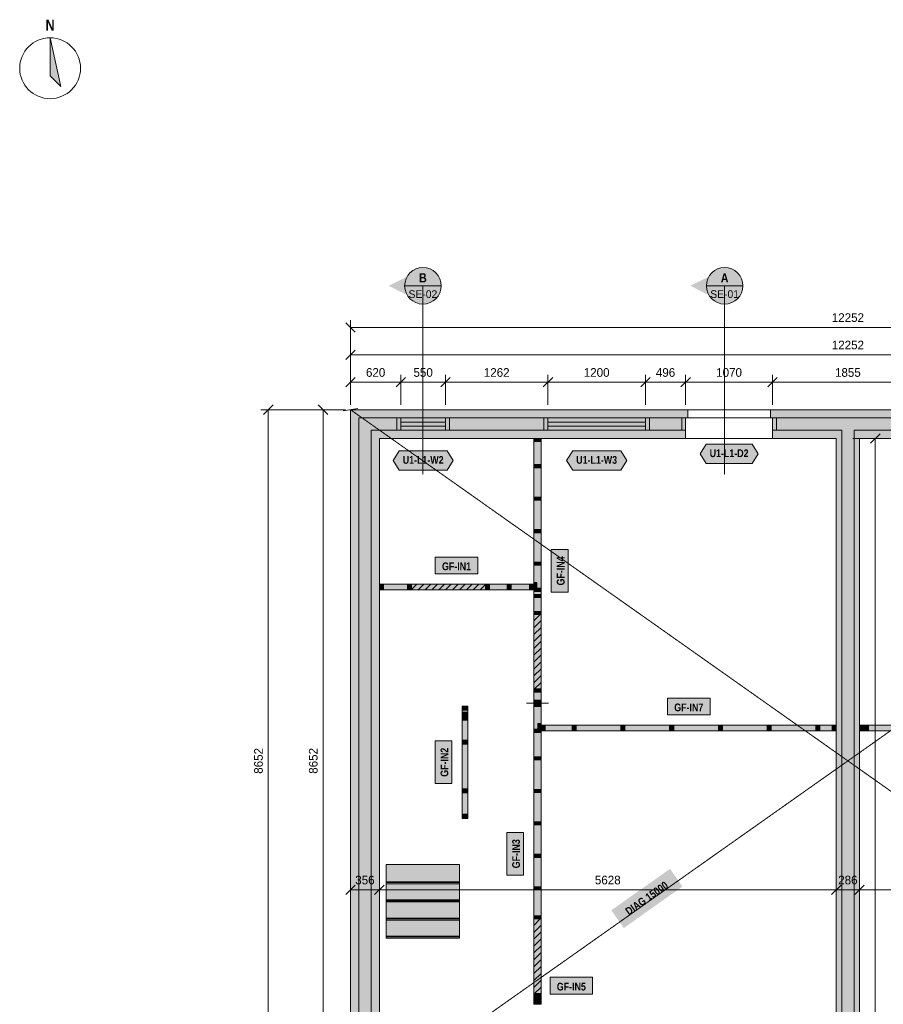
# Model space of a CAD drawing. Header units: millimetres. Extents: x -4149 to 16626, y -5842 to 13682.
# Tile 2 of 4: x -4074 to 6562, y 1328 to 13456. Entities that reach past the tile are written whole.
import ezdxf
from ezdxf.enums import TextEntityAlignment as Align

# ---------------------------------------------------------------- set-up
doc = ezdxf.new("R2010")
doc.units = ezdxf.units.MM
doc.linetypes.add('DASHED', pattern=[1.524, 1.27, -0.254])
for name, color, linetype in [('FILL-C_B2B2B5', 7, 'Continuous'), ('FILL-EPS', 7, 'Continuous'), ('FILL-INK', 7, 'Continuous'), ('FILL-RED', 7, 'Continuous'), ('FILL-TEAL_DK', 7, 'Continuous'), ('FILL-TIMBER', 7, 'Continuous'), ('FILL-WHITE', 7, 'Continuous'), ('LINE-C_85297A', 7, 'Continuous'), ('LINE-C_85297A-DASH', 7, 'DASHED'), ('LINE-INK', 7, 'Continuous'), ('LINE-INK-DASH', 7, 'DASHED'), ('LINE-RED', 7, 'Continuous'), ('LINE-RED-DASH', 7, 'DASHED'), ('LINE-STEEL_GREY', 7, 'Continuous'), ('LINE-STEEL_GREY-DASH', 7, 'DASHED'), ('LINE-TEAL_DK', 7, 'Continuous'), ('LINE-TIMBER_DK', 7, 'Continuous'), ('TEXT-C_85297A', 7, 'Continuous'), ('TEXT-INK', 7, 'Continuous'), ('TEXT-RED', 7, 'Continuous'), ('TEXT-TEAL_DK', 7, 'Continuous')]:
    doc.layers.add(name, color=color, linetype=linetype)
doc.styles.add('OpenSansCondensed-Bold', font='OpenSansCondensed-Bold.ttf')

msp = doc.modelspace()

# ---------------------------------------------------------------- hatches: boundary and pattern name
at = {"layer": 'FILL-C_B2B2B5', "true_color": 0xb2b2b5}
h = msp.add_hatch(color=253, dxfattribs=at)
h.dxf.hatch_style = 1
h.paths.add_polyline_path([(4128, 8398), (254, 8398), (254, 254), (1091, 254), (1091, 102), (102, 102), (102, 8551), (4128, 8551)])
h = msp.add_hatch(color=253, dxfattribs=at)
h.dxf.hatch_style = 1
h.paths.add_polyline_path([(5199, 8551), (7053, 8551), (7053, 8398), (6202, 8398), (6202, 254), (6707, 254), (6707, 102), (5546, 102), (5546, 254), (6050, 254), (6050, 8398), (5199, 8398)])
at = {"layer": 'FILL-EPS', "true_color": 0xccffff}
h = msp.add_hatch(color=7, dxfattribs=at)
h.dxf.hatch_style = 1
h.paths.add_polyline_path([(0, 8652), (4153, 8652), (4153, 8552), (4128, 8552), (4128, 8551), (102, 8551), (102, 102), (1091, 102), (1091, 101), (1116, 101), (1116, 0), (0, 0)])
h = msp.add_hatch(color=7, dxfattribs=at)
h.dxf.hatch_style = 1
h.paths.add_polyline_path([(5199, 8552), (5174, 8552), (5174, 8652), (7078, 8652), (7078, 8552), (7053, 8552), (7053, 8551), (5199, 8551)])
h = msp.add_hatch(color=7, dxfattribs=at)
h.dxf.hatch_style = 1
h.paths.add_polyline_path([(4128, 8297), (356, 8297), (356, 356), (1091, 356), (1091, 254), (254, 254), (254, 8398), (4128, 8398)])
h = msp.add_hatch(color=7, dxfattribs=at)
h.dxf.hatch_style = 1
h.paths.add_polyline_path([(5199, 8297), (5199, 8398), (6050, 8398), (6050, 254), (5546, 254), (5546, 356), (5983, 356), (5983, 8297)])
h = msp.add_hatch(color=7, dxfattribs=at)
h.dxf.hatch_style = 1
h.paths.add_polyline_path([(7053, 8297), (6269, 8297), (6269, 356), (6707, 356), (6707, 254), (6202, 254), (6202, 8398), (7053, 8398)])
at = {"layer": 'FILL-INK', "true_color": 0x14141a}
h = msp.add_hatch(color=250, dxfattribs=at)
h.dxf.hatch_style = 1
h.paths.add_polyline_path([(-3699, 13232), (-3568, 12632), (-3699, 12764)])
at = {"layer": 'FILL-RED', "true_color": 0xb81a1f}
h = msp.add_hatch(color=242, dxfattribs=at)
h.dxf.hatch_style = 1
h.paths.add_polyline_path([(472, 10178), (892, 9964), (892, 10391)])
h = msp.add_hatch(color=242, dxfattribs=at)
h.dxf.hatch_style = 1
h.paths.add_polyline_path([(4188, 10178), (4608, 9964), (4608, 10391)])
at = {"layer": 'FILL-TEAL_DK', "true_color": 0x006b5c}
h = msp.add_hatch(color=126, dxfattribs=at)
h.dxf.hatch_style = 1
h.paths.add_polyline_path([(570, 8551), (620, 8551), (620, 8398), (570, 8398)])
h = msp.add_hatch(color=126, dxfattribs=at)
h.dxf.hatch_style = 1
h.paths.add_polyline_path([(1170, 8551), (1220, 8551), (1220, 8398), (1170, 8398)])
h = msp.add_hatch(color=126, dxfattribs=at)
h.dxf.hatch_style = 1
h.paths.add_polyline_path([(2382, 8551), (2432, 8551), (2432, 8398), (2382, 8398)])
h = msp.add_hatch(color=126, dxfattribs=at)
h.dxf.hatch_style = 1
h.paths.add_polyline_path([(3632, 8551), (3682, 8551), (3682, 8398), (3632, 8398)])
h = msp.add_hatch(color=126, dxfattribs=at)
h.dxf.hatch_style = 1
h.paths.add_polyline_path([(4079, 8551), (4128, 8551), (4128, 8398), (4079, 8398)])
h = msp.add_hatch(color=126, dxfattribs=at)
h.dxf.hatch_style = 1
h.paths.add_polyline_path([(5199, 8398), (5199, 8551), (5248, 8551), (5248, 8398), (5199, 8398)])
at = {"layer": 'FILL-TIMBER', "true_color": 0xeddbb8}
h = msp.add_hatch(color=254, dxfattribs=at)
h.dxf.hatch_style = 1
h.paths.add_polyline_path([(2347, 8297), (2347, 8273), (2347, 8259), (2312, 8259), (2258, 8259), (2258, 8282), (2258, 8297), (2293, 8297)])
h = msp.add_hatch(color=254, dxfattribs=at)
h.dxf.hatch_style = 1
h.paths.add_polyline_path([(2347, 7975), (2347, 7951), (2347, 7937), (2312, 7937), (2258, 7937), (2258, 7960), (2258, 7975), (2293, 7975)])
h = msp.add_hatch(color=254, dxfattribs=at)
h.dxf.hatch_style = 1
h.paths.add_polyline_path([(2347, 7575), (2347, 7551), (2347, 7537), (2312, 7537), (2258, 7537), (2258, 7560), (2258, 7575), (2293, 7575)])
h = msp.add_hatch(color=254, dxfattribs=at)
h.dxf.hatch_style = 1
h.paths.add_polyline_path([(2347, 7175), (2347, 7151), (2347, 7137), (2312, 7137), (2258, 7137), (2258, 7160), (2258, 7175), (2293, 7175)])
h = msp.add_hatch(color=254, dxfattribs=at)
h.dxf.hatch_style = 1
h.paths.add_polyline_path([(2347, 6775), (2347, 6751), (2347, 6737), (2312, 6737), (2258, 6737), (2258, 6760), (2258, 6775), (2293, 6775)])
h = msp.add_hatch(color=254, dxfattribs=at)
h.dxf.hatch_style = 1
h.paths.add_polyline_path([(406, 6434), (375, 6434), (356, 6434), (356, 6460), (356, 6504), (387, 6504), (406, 6504), (406, 6477)])
h = msp.add_hatch(color=254, dxfattribs=at)
h.dxf.hatch_style = 1
h.paths.add_polyline_path([(752, 6434), (722, 6434), (702, 6434), (702, 6460), (702, 6504), (733, 6504), (752, 6504), (752, 6477)])
h = msp.add_hatch(color=254, dxfattribs=at)
h.dxf.hatch_style = 1
h.paths.add_polyline_path([(1712, 6434), (1682, 6434), (1662, 6434), (1662, 6460), (1662, 6504), (1693, 6504), (1712, 6504), (1712, 6477)])
h = msp.add_hatch(color=254, dxfattribs=at)
h.dxf.hatch_style = 1
h.paths.add_polyline_path([(1981, 6434), (1950, 6434), (1931, 6434), (1931, 6460), (1931, 6504), (1961, 6504), (1981, 6504), (1981, 6477)])
h = msp.add_hatch(color=254, dxfattribs=at)
h.dxf.hatch_style = 1
h.paths.add_polyline_path([(2256, 6434), (2225, 6434), (2206, 6434), (2206, 6460), (2206, 6504), (2237, 6504), (2256, 6504), (2256, 6477)])
h = msp.add_hatch(color=254, dxfattribs=at)
h.dxf.hatch_style = 1
h.paths.add_polyline_path([(2296, 6522), (2296, 6480), (2296, 6452), (2281, 6452), (2258, 6452), (2258, 6495), (2258, 6522), (2273, 6522)])
h = msp.add_hatch(color=254, dxfattribs=at)
h.dxf.hatch_style = 1
h.paths.add_polyline_path([(2347, 6452), (2347, 6429), (2347, 6414), (2312, 6414), (2258, 6414), (2258, 6438), (2258, 6452), (2293, 6452)])
h = msp.add_hatch(color=254, dxfattribs=at)
h.dxf.hatch_style = 1
h.paths.add_polyline_path([(2347, 6375), (2347, 6351), (2347, 6337), (2312, 6337), (2258, 6337), (2258, 6360), (2258, 6375), (2293, 6375)])
h = msp.add_hatch(color=254, dxfattribs=at)
h.dxf.hatch_style = 1
h.paths.add_polyline_path([(2347, 6168), (2347, 6145), (2347, 6130), (2312, 6130), (2258, 6130), (2258, 6154), (2258, 6168), (2293, 6168)])
h = msp.add_hatch(color=254, dxfattribs=at)
h.dxf.hatch_style = 1
h.paths.add_polyline_path([(2347, 5212), (2347, 5189), (2347, 5174), (2312, 5174), (2258, 5174), (2258, 5198), (2258, 5212), (2293, 5212)])
h = msp.add_hatch(color=254, dxfattribs=at)
h.dxf.hatch_style = 1
h.paths.add_polyline_path([(1446, 4969), (1446, 4950), (1419, 4950), (1376, 4950), (1376, 4981), (1376, 5000), (1403, 5000), (1446, 5000)])
h = msp.add_hatch(color=254, dxfattribs=at)
h.dxf.hatch_style = 1
h.paths.add_polyline_path([(2347, 5074), (2347, 5051), (2347, 5036), (2312, 5036), (2258, 5036), (2258, 5060), (2258, 5074), (2293, 5074)])
h = msp.add_hatch(color=254, dxfattribs=at)
h.dxf.hatch_style = 1
h.paths.add_polyline_path([(2347, 5034), (2347, 5011), (2347, 4996), (2312, 4996), (2258, 4996), (2258, 5020), (2258, 5034), (2293, 5034)])
h = msp.add_hatch(color=254, dxfattribs=at)
h.dxf.hatch_style = 1
h.paths.add_polyline_path([(1446, 4895), (1446, 4876), (1419, 4876), (1376, 4876), (1376, 4907), (1376, 4926), (1403, 4926), (1446, 4926)])
h = msp.add_hatch(color=254, dxfattribs=at)
h.dxf.hatch_style = 1
h.paths.add_polyline_path([(1446, 4845), (1446, 4826), (1418, 4826), (1376, 4826), (1376, 4856), (1376, 4876), (1403, 4876), (1446, 4876)])
h = msp.add_hatch(color=254, dxfattribs=at)
h.dxf.hatch_style = 1
h.paths.add_polyline_path([(2347, 4785), (2347, 4742), (2347, 4715), (2332, 4715), (2309, 4715), (2309, 4758), (2309, 4785), (2324, 4785)])
h = msp.add_hatch(color=254, dxfattribs=at)
h.dxf.hatch_style = 1
h.paths.add_polyline_path([(2399, 4696), (2368, 4696), (2349, 4696), (2349, 4723), (2349, 4766), (2380, 4766), (2399, 4766), (2399, 4739)])
h = msp.add_hatch(color=254, dxfattribs=at)
h.dxf.hatch_style = 1
h.paths.add_polyline_path([(2781, 4696), (2750, 4696), (2731, 4696), (2731, 4723), (2731, 4766), (2761, 4766), (2781, 4766), (2781, 4739)])
h = msp.add_hatch(color=254, dxfattribs=at)
h.dxf.hatch_style = 1
h.paths.add_polyline_path([(3381, 4696), (3350, 4696), (3331, 4696), (3331, 4723), (3331, 4766), (3361, 4766), (3381, 4766), (3381, 4739)])
h = msp.add_hatch(color=254, dxfattribs=at)
h.dxf.hatch_style = 1
h.paths.add_polyline_path([(3981, 4696), (3950, 4696), (3931, 4696), (3931, 4723), (3931, 4766), (3961, 4766), (3981, 4766), (3981, 4739)])
h = msp.add_hatch(color=254, dxfattribs=at)
h.dxf.hatch_style = 1
h.paths.add_polyline_path([(4581, 4696), (4550, 4696), (4531, 4696), (4531, 4723), (4531, 4766), (4561, 4766), (4581, 4766), (4581, 4739)])
h = msp.add_hatch(color=254, dxfattribs=at)
h.dxf.hatch_style = 1
h.paths.add_polyline_path([(5181, 4696), (5150, 4696), (5131, 4696), (5131, 4723), (5131, 4766), (5161, 4766), (5181, 4766), (5181, 4739)])
h = msp.add_hatch(color=254, dxfattribs=at)
h.dxf.hatch_style = 1
h.paths.add_polyline_path([(5781, 4696), (5750, 4696), (5731, 4696), (5731, 4723), (5731, 4766), (5761, 4766), (5781, 4766), (5781, 4739)])
h = msp.add_hatch(color=254, dxfattribs=at)
h.dxf.hatch_style = 1
h.paths.add_polyline_path([(5983, 4696), (5952, 4696), (5933, 4696), (5933, 4723), (5933, 4766), (5964, 4766), (5983, 4766), (5983, 4739)])
h = msp.add_hatch(color=254, dxfattribs=at)
h.dxf.hatch_style = 1
h.paths.add_polyline_path([(6319, 4696), (6288, 4696), (6269, 4696), (6269, 4723), (6269, 4766), (6300, 4766), (6319, 4766), (6319, 4739)])
h = msp.add_hatch(color=254, dxfattribs=at)
h.dxf.hatch_style = 1
h.paths.add_polyline_path([(6381, 4696), (6350, 4696), (6331, 4696), (6331, 4723), (6331, 4766), (6361, 4766), (6381, 4766), (6381, 4739)])
h = msp.add_hatch(color=254, dxfattribs=at)
h.dxf.hatch_style = 1
h.paths.add_polyline_path([(2347, 4715), (2347, 4692), (2347, 4677), (2312, 4677), (2258, 4677), (2258, 4700), (2258, 4715), (2293, 4715)])
h = msp.add_hatch(color=254, dxfattribs=at)
h.dxf.hatch_style = 1
h.paths.add_polyline_path([(1446, 4553), (1446, 4531), (1415, 4531), (1376, 4531), (1376, 4558), (1376, 4581), (1407, 4581), (1446, 4581)])
h = msp.add_hatch(color=254, dxfattribs=at)
h.dxf.hatch_style = 1
h.paths.add_polyline_path([(2347, 4375), (2347, 4351), (2347, 4337), (2312, 4337), (2258, 4337), (2258, 4360), (2258, 4375), (2293, 4375)])
h = msp.add_hatch(color=254, dxfattribs=at)
h.dxf.hatch_style = 1
h.paths.add_polyline_path([(1446, 3961), (1446, 3931), (1402, 3931), (1376, 3931), (1376, 3949), (1376, 3981), (1419, 3981), (1446, 3981)])
h = msp.add_hatch(color=254, dxfattribs=at)
h.dxf.hatch_style = 1
h.paths.add_polyline_path([(2347, 3975), (2347, 3951), (2347, 3937), (2312, 3937), (2258, 3937), (2258, 3960), (2258, 3975), (2293, 3975)])
h = msp.add_hatch(color=254, dxfattribs=at)
h.dxf.hatch_style = 1
h.paths.add_polyline_path([(1446, 3656), (1446, 3618), (1391, 3618), (1376, 3618), (1376, 3629), (1376, 3668), (1429, 3668), (1446, 3668)])
h = msp.add_hatch(color=254, dxfattribs=at)
h.dxf.hatch_style = 1
h.paths.add_polyline_path([(2347, 3575), (2347, 3551), (2347, 3537), (2312, 3537), (2258, 3537), (2258, 3560), (2258, 3575), (2293, 3575)])
h = msp.add_hatch(color=254, dxfattribs=at)
h.dxf.hatch_style = 1
h.paths.add_polyline_path([(2347, 3175), (2347, 3151), (2347, 3137), (2312, 3137), (2258, 3137), (2258, 3160), (2258, 3175), (2293, 3175)])
h = msp.add_hatch(color=254, dxfattribs=at)
h.dxf.hatch_style = 1
h.paths.add_polyline_path([(2347, 2775), (2347, 2751), (2347, 2737), (2312, 2737), (2258, 2737), (2258, 2760), (2258, 2775), (2293, 2775)])
h = msp.add_hatch(color=254, dxfattribs=at)
h.dxf.hatch_style = 1
h.paths.add_polyline_path([(2347, 2416), (2347, 2393), (2347, 2379), (2312, 2379), (2258, 2379), (2258, 2402), (2258, 2416), (2293, 2416)])
h = msp.add_hatch(color=254, dxfattribs=at)
h.dxf.hatch_style = 1
h.paths.add_polyline_path([(2347, 1460), (2347, 1437), (2347, 1422), (2312, 1422), (2258, 1422), (2258, 1446), (2258, 1460), (2293, 1460)])
h = msp.add_hatch(color=254, dxfattribs=at)
h.dxf.hatch_style = 1
h.paths.add_polyline_path([(2347, 1366), (2347, 1343), (2347, 1328), (2312, 1328), (2258, 1328), (2258, 1352), (2258, 1366), (2293, 1366)])
at = {"layer": 'FILL-WHITE', "true_color": 0xffffff}
h = msp.add_hatch(color=7, dxfattribs=at)
h.dxf.hatch_style = 1
h.paths.add_polyline_path([(1117, 10178), (1109, 10236), (1087, 10290), (1051, 10337), (1004, 10372), (950, 10395), (892, 10402), (834, 10395), (779, 10372), (733, 10337), (697, 10290), (675, 10236), (667, 10178), (675, 10119), (697, 10065), (733, 10018), (779, 9983), (834, 9960), (892, 9952), (950, 9960), (1004, 9983), (1051, 10018), (1087, 10065), (1109, 10119)])
h = msp.add_hatch(color=7, dxfattribs=at)
h.dxf.hatch_style = 1
h.paths.add_polyline_path([(4833, 10178), (4825, 10236), (4803, 10290), (4767, 10337), (4721, 10372), (4666, 10395), (4608, 10402), (4550, 10395), (4496, 10372), (4449, 10337), (4413, 10290), (4391, 10236), (4383, 10178), (4391, 10119), (4413, 10065), (4449, 10018), (4496, 9983), (4550, 9960), (4608, 9952), (4666, 9960), (4721, 9983), (4767, 10018), (4803, 10065), (4825, 10119)])
at = {"layer": 'FILL-WHITE', "true_color": 0xfaf5e8}
h = msp.add_hatch(color=7, dxfattribs=at)
h.dxf.hatch_style = 1
h.paths.add_polyline_path([(2258, 6360), (2258, 6375), (2258, 6414), (2258, 6438), (2258, 6452), (2258, 6495), (2258, 6522), (2258, 6737), (2258, 6760), (2258, 6775), (2258, 7137), (2258, 7160), (2258, 7175), (2258, 7537), (2258, 7560), (2258, 7575), (2258, 7937), (2258, 7960), (2258, 7975), (2258, 8259), (2258, 8282), (2258, 8297), (2293, 8297), (2347, 8297), (2347, 8273), (2347, 8259), (2347, 7975), (2347, 7951), (2347, 7937), (2347, 7575), (2347, 7551), (2347, 7537), (2347, 7175), (2347, 7151), (2347, 7137), (2347, 6775), (2347, 6751), (2347, 6737), (2347, 6452), (2347, 6429), (2347, 6414), (2347, 6375), (2347, 6351), (2347, 6337), (2347, 6168), (2347, 6145), (2347, 6130), (2312, 6130), (2258, 6130), (2258, 6154), (2258, 6168), (2258, 6337)])
at = {"layer": 'FILL-WHITE', "true_color": 0xffffff}
h = msp.add_hatch(color=7, dxfattribs=at)
h.dxf.hatch_style = 1
h.paths.add_polyline_path([(524, 8027), (599, 8147), (1191, 8147), (1266, 8027), (1191, 7907), (599, 7907)])
h = msp.add_hatch(color=7, dxfattribs=at)
h.dxf.hatch_style = 1
h.paths.add_polyline_path([(2662, 8027), (2737, 8147), (3328, 8147), (3403, 8027), (3328, 7907), (2737, 7907)])
h = msp.add_hatch(color=7, dxfattribs=at)
h.dxf.hatch_style = 1
h.paths.add_polyline_path([(4306, 8109), (4381, 8229), (4946, 8229), (5021, 8109), (4946, 7989), (4381, 7989)])
h = msp.add_hatch(color=7, dxfattribs=at)
h.dxf.hatch_style = 1
h.paths.add_polyline_path([(2681, 6405), (2681, 6928), (2473, 6928), (2473, 6405)])
h = msp.add_hatch(color=7, dxfattribs=at)
h.dxf.hatch_style = 1
h.paths.add_polyline_path([(1044, 6630), (1568, 6630), (1568, 6837), (1044, 6837)])
at = {"layer": 'FILL-WHITE', "true_color": 0xfaf5e8}
h = msp.add_hatch(color=7, dxfattribs=at)
h.dxf.hatch_style = 1
h.paths.add_polyline_path([(356, 6434), (356, 6460), (356, 6504), (387, 6504), (406, 6504), (702, 6504), (733, 6504), (752, 6504), (752, 6477), (752, 6434), (722, 6434), (702, 6434), (406, 6434), (375, 6434)])
at = {"layer": 'FILL-WHITE', "true_color": 0xffffff}
h = msp.add_hatch(color=7, dxfattribs=at)
h.dxf.hatch_style = 1
h.paths.add_polyline_path([(752, 6434), (752, 6504), (1662, 6504), (1662, 6434)])
at = {"layer": 'FILL-WHITE', "true_color": 0xfaf5e8}
h = msp.add_hatch(color=7, dxfattribs=at)
h.dxf.hatch_style = 1
h.paths.add_polyline_path([(1662, 6460), (1662, 6504), (1693, 6504), (1712, 6504), (1931, 6504), (1961, 6504), (1981, 6504), (2206, 6504), (2237, 6504), (2256, 6504), (2256, 6477), (2256, 6434), (2225, 6434), (2206, 6434), (1981, 6434), (1950, 6434), (1931, 6434), (1712, 6434), (1682, 6434), (1662, 6434)])
at = {"layer": 'FILL-WHITE', "true_color": 0xffffff}
h = msp.add_hatch(color=7, dxfattribs=at)
h.dxf.hatch_style = 1
h.paths.add_polyline_path([(2258, 5212), (2258, 6130), (2347, 6130), (2347, 5212)])
at = {"layer": 'FILL-WHITE', "true_color": 0xfaf5e8}
h = msp.add_hatch(color=7, dxfattribs=at)
h.dxf.hatch_style = 1
h.paths.add_polyline_path([(2312, 5036), (2258, 5036), (2258, 5060), (2258, 5074), (2258, 5174), (2258, 5198), (2258, 5212), (2293, 5212), (2347, 5212), (2347, 5189), (2347, 5174), (2347, 5074), (2347, 5051), (2347, 5036)])
at = {"layer": 'FILL-WHITE', "true_color": 0xffffff}
h = msp.add_hatch(color=7, dxfattribs=at)
h.dxf.hatch_style = 1
h.paths.add_polyline_path([(3904, 4892), (4428, 4892), (4428, 5100), (3904, 5100)])
at = {"layer": 'FILL-WHITE', "true_color": 0xfaf5e8}
h = msp.add_hatch(color=7, dxfattribs=at)
h.dxf.hatch_style = 1
h.paths.add_polyline_path([(1446, 3618), (1391, 3618), (1376, 3618), (1376, 3629), (1376, 3668), (1376, 3931), (1376, 3949), (1376, 3981), (1376, 4531), (1376, 4558), (1376, 4581), (1376, 4826), (1376, 4856), (1376, 4876), (1376, 4907), (1376, 4926), (1376, 4950), (1376, 4981), (1376, 5000), (1403, 5000), (1446, 5000), (1446, 4969), (1446, 4950), (1446, 4926), (1446, 4895), (1446, 4876), (1446, 4845), (1446, 4826), (1446, 4581), (1446, 4553), (1446, 4531), (1446, 3981), (1446, 3961), (1446, 3931), (1446, 3668), (1446, 3656)])
h = msp.add_hatch(color=7, dxfattribs=at)
h.dxf.hatch_style = 1
h.paths.add_polyline_path([(2258, 2775), (2258, 3137), (2258, 3160), (2258, 3175), (2258, 3537), (2258, 3560), (2258, 3575), (2258, 3937), (2258, 3960), (2258, 3975), (2258, 4337), (2258, 4360), (2258, 4375), (2258, 4677), (2258, 4700), (2258, 4715), (2258, 4996), (2258, 5020), (2258, 5034), (2293, 5034), (2347, 5034), (2347, 5011), (2347, 4996), (2347, 4785), (2347, 4742), (2347, 4715), (2347, 4692), (2347, 4677), (2347, 4375), (2347, 4351), (2347, 4337), (2347, 3975), (2347, 3951), (2347, 3937), (2347, 3575), (2347, 3551), (2347, 3537), (2347, 3175), (2347, 3151), (2347, 3137), (2347, 2775), (2347, 2751), (2347, 2737), (2347, 2416), (2347, 2393), (2347, 2379), (2312, 2379), (2258, 2379), (2258, 2402), (2258, 2416), (2258, 2737), (2258, 2760)])
h = msp.add_hatch(color=7, dxfattribs=at)
h.dxf.hatch_style = 1
h.paths.add_polyline_path([(2349, 4723), (2349, 4766), (2380, 4766), (2399, 4766), (2731, 4766), (2761, 4766), (2781, 4766), (3331, 4766), (3361, 4766), (3381, 4766), (3931, 4766), (3961, 4766), (3981, 4766), (4531, 4766), (4561, 4766), (4581, 4766), (5131, 4766), (5161, 4766), (5181, 4766), (5731, 4766), (5761, 4766), (5781, 4766), (5933, 4766), (5964, 4766), (5983, 4766), (5983, 4739), (5983, 4696), (5952, 4696), (5933, 4696), (5781, 4696), (5750, 4696), (5731, 4696), (5181, 4696), (5150, 4696), (5131, 4696), (4581, 4696), (4550, 4696), (4531, 4696), (3981, 4696), (3950, 4696), (3931, 4696), (3381, 4696), (3350, 4696), (3331, 4696), (2781, 4696), (2750, 4696), (2731, 4696), (2399, 4696), (2368, 4696), (2349, 4696)])
h = msp.add_hatch(color=7, dxfattribs=at)
h.dxf.hatch_style = 1
h.paths.add_polyline_path([(6269, 4723), (6269, 4766), (6300, 4766), (6319, 4766), (6331, 4766), (6361, 4766), (6381, 4766), (6931, 4766), (6961, 4766), (6981, 4766), (7531, 4766), (7561, 4766), (7581, 4766), (8131, 4766), (8161, 4766), (8181, 4766), (8731, 4766), (8761, 4766), (8781, 4766), (9331, 4766), (9361, 4766), (9381, 4766), (9853, 4766), (9884, 4766), (9903, 4766), (9903, 4739), (9903, 4696), (9873, 4696), (9853, 4696), (9381, 4696), (9350, 4696), (9331, 4696), (8781, 4696), (8750, 4696), (8731, 4696), (8181, 4696), (8150, 4696), (8131, 4696), (7581, 4696), (7550, 4696), (7531, 4696), (6981, 4696), (6950, 4696), (6931, 4696), (6381, 4696), (6350, 4696), (6331, 4696), (6319, 4696), (6288, 4696), (6269, 4696)])
at = {"layer": 'FILL-WHITE', "true_color": 0xffffff}
h = msp.add_hatch(color=7, dxfattribs=at)
h.dxf.hatch_style = 1
h.paths.add_polyline_path([(1250, 4047), (1250, 4571), (1042, 4571), (1042, 4047)])
h = msp.add_hatch(color=7, dxfattribs=at)
h.dxf.hatch_style = 1
h.paths.add_polyline_path([(2132, 2920), (2132, 3443), (1924, 3443), (1924, 2920)])
h = msp.add_hatch(color=7, dxfattribs=at)
h.dxf.hatch_style = 1
h.paths.add_polyline_path([(441, 3050), (1344, 3050), (1344, 2811), (441, 2811)])
h = msp.add_hatch(color=7, dxfattribs=at)
h.dxf.hatch_style = 1
h.paths.add_polyline_path([(3366, 2267), (4089, 2778), (3935, 2996), (3212, 2485)])
h = msp.add_hatch(color=7, dxfattribs=at)
h.dxf.hatch_style = 1
h.paths.add_polyline_path([(441, 2836), (1344, 2836), (1344, 2827), (441, 2827)])
h = msp.add_hatch(color=7, dxfattribs=at)
h.dxf.hatch_style = 1
h.paths.add_polyline_path([(441, 2827), (1344, 2827), (1344, 2588), (441, 2588)])
h = msp.add_hatch(color=7, dxfattribs=at)
h.dxf.hatch_style = 1
h.paths.add_polyline_path([(441, 2613), (1344, 2613), (1344, 2604), (441, 2604)])
h = msp.add_hatch(color=7, dxfattribs=at)
h.dxf.hatch_style = 1
h.paths.add_polyline_path([(441, 2604), (1344, 2604), (1344, 2365), (441, 2365)])
h = msp.add_hatch(color=7, dxfattribs=at)
h.dxf.hatch_style = 1
h.paths.add_polyline_path([(441, 2390), (1344, 2390), (1344, 2381), (441, 2381)])
h = msp.add_hatch(color=7, dxfattribs=at)
h.dxf.hatch_style = 1
h.paths.add_polyline_path([(441, 2381), (1344, 2381), (1344, 2142), (441, 2142)])
h = msp.add_hatch(color=7, dxfattribs=at)
h.dxf.hatch_style = 1
h.paths.add_polyline_path([(2258, 1460), (2258, 2379), (2347, 2379), (2347, 1460)])
h = msp.add_hatch(color=7, dxfattribs=at)
h.dxf.hatch_style = 1
h.paths.add_polyline_path([(441, 2167), (1344, 2167), (1344, 2158), (441, 2158)])
h = msp.add_hatch(color=7, dxfattribs=at)
h.dxf.hatch_style = 1
h.paths.add_polyline_path([(2458, 1453), (2982, 1453), (2982, 1660), (2458, 1660)])
at = {"layer": 'FILL-WHITE', "true_color": 0xfaf5e8}
h = msp.add_hatch(color=7, dxfattribs=at)
h.dxf.hatch_style = 1
h.paths.add_polyline_path([(2312, 1328), (2258, 1328), (2258, 1352), (2258, 1366), (2258, 1422), (2258, 1446), (2258, 1460), (2293, 1460), (2347, 1460), (2347, 1437), (2347, 1422), (2347, 1366), (2347, 1343), (2347, 1328)])

# ---------------------------------------------------------------- linework, layer by layer
at = {"layer": 'LINE-C_85297A', "lineweight": 5}
msp.add_line((-89, 8637), (89, 8668), dxfattribs=at)
at = {"layer": 'LINE-C_85297A-DASH', "lineweight": 5}
for p, q in [((0, 0), (12252, 8652)), ((0, 8652), (12252, 0))]:
    msp.add_line(p, q, dxfattribs=at)
at = {"layer": 'LINE-INK', "lineweight": 5}
for p, q in [((58, 9607), (-58, 9723)), ((0, 8713), (0, 9755)), ((12252, 9665), (0, 9665)), ((-58, 9269), (58, 9386)), ((0, 8713), (0, 9418)), ((0, 9328), (12252, 9328)), ((-58, 8932), (58, 9048)), ((0, 8713), (0, 9080)), ((0, 8990), (12252, 8990)), ((562, 8932), (678, 9048)), ((620, 8713), (620, 9080)), ((1112, 8932), (1228, 9048)), ((1170, 8713), (1170, 9080)), ((2374, 8932), (2491, 9048)), ((2432, 8713), (2432, 9080)), ((3574, 8932), (3691, 9048)), ((3632, 8713), (3632, 9080)), ((4070, 8932), (4187, 9048)), ((4128, 8713), (4128, 9080)), ((5140, 8932), (5257, 9048)), ((5199, 8713), (5199, 9080)), ((-60, 8652), (-1102, 8652)), ((-954, 8711), (-1071, 8594)), ((-1012, 8652), (-1012, 0)), ((-60, 8652), (-428, 8652)), ((-279, 8594), (-396, 8711)), ((-338, 0), (-338, 8652)), ((1170, 8652), (620, 8652)), ((3632, 8652), (2432, 8652)), ((1170, 8500), (620, 8500)), ((3632, 8500), (2432, 8500)), ((1170, 8450), (620, 8450)), ((3632, 8450), (2432, 8450)), ((1170, 8297), (620, 8297)), ((3632, 8297), (2432, 8297)), ((6186, 8297), (6554, 8297)), ((6405, 8239), (6522, 8355)), ((6464, 356), (6464, 8297)), ((2437, 5035), (2168, 5035)), ((-58, 2680), (58, 2796)), ((0, 2738), (0, 2828)), ((297, 2680), (414, 2796)), ((356, 2738), (356, 2828)), ((5925, 2680), (6042, 2796)), ((5983, 2738), (5983, 2828)), ((6211, 2680), (6327, 2796)), ((6269, 2738), (6269, 2828)), ((0, 2738), (12252, 2738))]:
    msp.add_line(p, q, dxfattribs=at)
for points in [[(-3699, 13232), (-3568, 12632), (-3699, 12764)], [(0, 0), (0, 8652), (4153, 8652), (4153, 8552), (4128, 8552), (4128, 8297), (356, 8297), (356, 356), (1091, 356), (1091, 101), (1116, 101), (1116, 0)], [(5983, 8297), (5199, 8297), (5199, 8552), (5174, 8552), (5174, 8652), (7078, 8652), (7078, 8552), (7053, 8552), (7053, 8297), (6269, 8297), (6269, 356), (6707, 356), (6707, 101), (6732, 101), (6732, 0), (5520, 0), (5520, 101), (5546, 101), (5546, 356), (5983, 356)], [(2258, 6360), (2258, 6375), (2258, 6414), (2258, 6438), (2258, 6452), (2258, 6495), (2258, 6522), (2258, 6737), (2258, 6760), (2258, 6775), (2258, 7137), (2258, 7160), (2258, 7175), (2258, 7537), (2258, 7560), (2258, 7575), (2258, 7937), (2258, 7960), (2258, 7975), (2258, 8259), (2258, 8282), (2258, 8297), (2258, 8297), (2258, 8297), (2258, 8297), (2293, 8297), (2347, 8297), (2347, 8297), (2347, 8297), (2347, 8297), (2347, 8273), (2347, 8259), (2347, 7975), (2347, 7951), (2347, 7937), (2347, 7575), (2347, 7551), (2347, 7537), (2347, 7175), (2347, 7151), (2347, 7137), (2347, 6775), (2347, 6751), (2347, 6737), (2347, 6452), (2347, 6429), (2347, 6414), (2347, 6375), (2347, 6351), (2347, 6337), (2347, 6168), (2347, 6145), (2347, 6130), (2347, 6130), (2347, 6130), (2347, 6130), (2312, 6130), (2258, 6130), (2258, 6130), (2258, 6130), (2258, 6130), (2258, 6154), (2258, 6168), (2258, 6337)], [(2681, 6405), (2681, 6928), (2473, 6928), (2473, 6405)], [(1044, 6630), (1568, 6630), (1568, 6837), (1044, 6837)], [(356, 6434), (356, 6434), (356, 6460), (356, 6504), (356, 6504), (387, 6504), (406, 6504), (702, 6504), (733, 6504), (752, 6504), (752, 6504), (752, 6477), (752, 6434), (752, 6434), (722, 6434), (702, 6434), (406, 6434), (375, 6434)], [(1662, 6460), (1662, 6504), (1693, 6504), (1712, 6504), (1931, 6504), (1961, 6504), (1981, 6504), (2206, 6504), (2237, 6504), (2256, 6504), (2256, 6477), (2256, 6434), (2225, 6434), (2206, 6434), (1981, 6434), (1950, 6434), (1931, 6434), (1712, 6434), (1682, 6434), (1662, 6434)], [(2312, 5036), (2258, 5036), (2258, 5060), (2258, 5074), (2258, 5174), (2258, 5198), (2258, 5212), (2293, 5212), (2347, 5212), (2347, 5189), (2347, 5174), (2347, 5074), (2347, 5051), (2347, 5036)], [(3904, 4892), (4428, 4892), (4428, 5100), (3904, 5100)], [(1446, 3618), (1391, 3618), (1376, 3618), (1376, 3618), (1376, 3629), (1376, 3668), (1376, 3931), (1376, 3949), (1376, 3981), (1376, 4531), (1376, 4558), (1376, 4581), (1376, 4826), (1376, 4856), (1376, 4876), (1376, 4907), (1376, 4926), (1376, 4950), (1376, 4981), (1376, 5000), (1376, 5000), (1403, 5000), (1446, 5000), (1446, 5000), (1446, 4969), (1446, 4950), (1446, 4926), (1446, 4895), (1446, 4876), (1446, 4845), (1446, 4826), (1446, 4581), (1446, 4553), (1446, 4531), (1446, 3981), (1446, 3961), (1446, 3931), (1446, 3668), (1446, 3656), (1446, 3618)], [(2258, 2775), (2258, 3137), (2258, 3160), (2258, 3175), (2258, 3537), (2258, 3560), (2258, 3575), (2258, 3937), (2258, 3960), (2258, 3975), (2258, 4337), (2258, 4360), (2258, 4375), (2258, 4677), (2258, 4700), (2258, 4715), (2258, 4996), (2258, 5020), (2258, 5034), (2293, 5034), (2347, 5034), (2347, 5011), (2347, 4996), (2347, 4785), (2347, 4742), (2347, 4715), (2347, 4692), (2347, 4677), (2347, 4375), (2347, 4351), (2347, 4337), (2347, 3975), (2347, 3951), (2347, 3937), (2347, 3575), (2347, 3551), (2347, 3537), (2347, 3175), (2347, 3151), (2347, 3137), (2347, 2775), (2347, 2751), (2347, 2737), (2347, 2416), (2347, 2393), (2347, 2379), (2312, 2379), (2258, 2379), (2258, 2402), (2258, 2416), (2258, 2737), (2258, 2760)], [(2349, 4723), (2349, 4766), (2349, 4766), (2349, 4766), (2349, 4766), (2380, 4766), (2399, 4766), (2731, 4766), (2761, 4766), (2781, 4766), (3331, 4766), (3361, 4766), (3381, 4766), (3931, 4766), (3961, 4766), (3981, 4766), (4531, 4766), (4561, 4766), (4581, 4766), (5131, 4766), (5161, 4766), (5181, 4766), (5731, 4766), (5761, 4766), (5781, 4766), (5933, 4766), (5964, 4766), (5983, 4766), (5983, 4766), (5983, 4766), (5983, 4766), (5983, 4739), (5983, 4696), (5983, 4696), (5983, 4696), (5983, 4696), (5952, 4696), (5933, 4696), (5781, 4696), (5750, 4696), (5731, 4696), (5181, 4696), (5150, 4696), (5131, 4696), (4581, 4696), (4550, 4696), (4531, 4696), (3981, 4696), (3950, 4696), (3931, 4696), (3381, 4696), (3350, 4696), (3331, 4696), (2781, 4696), (2750, 4696), (2731, 4696), (2399, 4696), (2368, 4696), (2349, 4696), (2349, 4696), (2349, 4696), (2349, 4696)], [(1250, 4047), (1250, 4571), (1042, 4571), (1042, 4047)], [(2132, 2920), (2132, 3443), (1924, 3443), (1924, 2920)], [(441, 3050), (441, 3050), (1344, 3050), (1344, 2811), (1344, 2811), (441, 2811)], [(441, 2836), (441, 2836), (441, 2836), (1344, 2836), (1344, 2827), (1344, 2827), (1344, 2827), (1344, 2827), (441, 2827), (441, 2836)], [(441, 2827), (441, 2827), (1344, 2827), (1344, 2588), (1344, 2588), (441, 2588)], [(441, 2613), (441, 2613), (441, 2613), (1344, 2613), (1344, 2604), (1344, 2604), (1344, 2604), (1344, 2604), (441, 2604), (441, 2613)], [(441, 2604), (441, 2604), (1344, 2604), (1344, 2365), (1344, 2365), (441, 2365)], [(441, 2390), (441, 2390), (441, 2390), (1344, 2390), (1344, 2381), (1344, 2381), (1344, 2381), (1344, 2381), (441, 2381), (441, 2390)], [(441, 2381), (441, 2381), (1344, 2381), (1344, 2142), (1344, 2142), (441, 2142)], [(441, 2167), (441, 2167), (441, 2167), (1344, 2167), (1344, 2158), (1344, 2158), (1344, 2158), (1344, 2158), (441, 2158), (441, 2167)], [(2458, 1453), (2982, 1453), (2982, 1660), (2458, 1660)], [(2312, 1328), (2258, 1328), (2258, 1352), (2258, 1366), (2258, 1422), (2258, 1446), (2258, 1460), (2293, 1460), (2347, 1460), (2347, 1437), (2347, 1422), (2347, 1366), (2347, 1343), (2347, 1328)]]:
    msp.add_lwpolyline(points, close=True, dxfattribs=at)
msp.add_lwpolyline([(6931, 4696), (6381, 4696), (6350, 4696), (6331, 4696), (6319, 4696), (6288, 4696), (6269, 4696), (6269, 4696), (6269, 4696), (6269, 4696), (6269, 4723), (6269, 4766), (6269, 4766), (6269, 4766), (6269, 4766), (6300, 4766), (6319, 4766), (6331, 4766), (6361, 4766), (6381, 4766), (6931, 4766)], dxfattribs=at)
msp.add_circle((-3699, 12858), 375, dxfattribs=at)
at = {"layer": 'LINE-INK-DASH', "lineweight": 5}
for p, q in [((5199, 8652), (4128, 8652)), ((5199, 8297), (4128, 8297))]:
    msp.add_line(p, q, dxfattribs=at)
for points in [[(752, 6434), (752, 6504), (1662, 6504), (1662, 6434)], [(2258, 5212), (2258, 6130), (2347, 6130), (2347, 5212)], [(2258, 1460), (2258, 2379), (2347, 2379), (2347, 1460)]]:
    msp.add_lwpolyline(points, close=True, dxfattribs=at)
at = {"layer": 'LINE-RED', "lineweight": 5}
for p, q in [((667, 10178), (1117, 10178)), ((4383, 10178), (4833, 10178))]:
    msp.add_line(p, q, dxfattribs=at)
for centre in [(892, 10178), (4608, 10178)]:
    msp.add_circle(centre, 225, dxfattribs=at)
at = {"layer": 'LINE-RED-DASH', "lineweight": 5}
for p, q in [((892, 10178), (892, 7852)), ((4608, 10178), (4608, 7852))]:
    msp.add_line(p, q, dxfattribs=at)
at = {"layer": 'LINE-STEEL_GREY', "lineweight": 5}
for points in [[(4128, 8398), (254, 8398), (254, 254), (1091, 254), (1091, 102), (102, 102), (102, 8551), (4128, 8551)], [(5199, 8551), (7053, 8551), (7053, 8398), (6202, 8398), (6202, 254), (6707, 254), (6707, 102), (5546, 102), (5546, 254), (6050, 254), (6050, 8398), (5199, 8398)]]:
    msp.add_lwpolyline(points, close=True, dxfattribs=at)
at = {"layer": 'LINE-STEEL_GREY-DASH', "lineweight": 5}
for points in [[(-1, 8654), (-1, 8654), (-1, 8654)], [(0, 8653), (0, 8653), (-1, 8653)], [(12252, 8652), (12252, 8652), (12252, 0), (12253, 0), (12253, 0), (12252, 0), (0, 0), (0, 8652)], [(12151, 8551), (102, 8551), (102, 102), (12151, 102)]]:
    msp.add_lwpolyline(points, close=True, dxfattribs=at)
at = {"layer": 'LINE-TEAL_DK', "lineweight": 5}
for points in [[(570, 8551), (620, 8551), (620, 8398), (570, 8398)], [(1170, 8551), (1220, 8551), (1220, 8398), (1170, 8398)], [(2382, 8551), (2432, 8551), (2432, 8398), (2382, 8398)], [(3632, 8551), (3682, 8551), (3682, 8398), (3632, 8398)], [(4079, 8551), (4128, 8551), (4128, 8551), (4128, 8551), (4128, 8398), (4128, 8398), (4128, 8398), (4079, 8398)], [(5199, 8398), (5199, 8551), (5199, 8551), (5199, 8551), (5248, 8551), (5248, 8551), (5248, 8551), (5248, 8398), (5248, 8398), (5248, 8398), (5199, 8398), (5199, 8398)], [(524, 8027), (599, 8147), (1191, 8147), (1266, 8027), (1191, 7907), (599, 7907)], [(2662, 8027), (2737, 8147), (3328, 8147), (3403, 8027), (3328, 7907), (2737, 7907)], [(4306, 8109), (4381, 8229), (4946, 8229), (5021, 8109), (4946, 7989), (4381, 7989)]]:
    msp.add_lwpolyline(points, close=True, dxfattribs=at)
at = {"layer": 'LINE-TIMBER_DK', "lineweight": 5}
for p, q in [((752, 6438), (818, 6504)), ((833, 6434), (903, 6504)), ((918, 6434), (988, 6504)), ((1003, 6434), (1073, 6504)), ((1088, 6434), (1158, 6504)), ((1172, 6434), (1242, 6504)), ((1257, 6434), (1327, 6504)), ((1342, 6434), (1412, 6504)), ((1427, 6434), (1497, 6504)), ((1512, 6434), (1582, 6504)), ((1597, 6434), (1662, 6499)), ((2258, 6051), (2337, 6130)), ((2258, 5966), (2347, 6055)), ((2258, 5882), (2347, 5971)), ((2258, 5797), (2347, 5886)), ((2258, 5712), (2347, 5801)), ((2258, 5627), (2347, 5716)), ((2258, 5542), (2347, 5631)), ((2258, 5457), (2347, 5546)), ((2258, 5372), (2347, 5461)), ((2258, 5288), (2347, 5377)), ((2268, 5212), (2347, 5292)), ((2258, 2299), (2337, 2379)), ((2258, 2214), (2347, 2303)), ((2258, 2130), (2347, 2219)), ((2258, 2045), (2347, 2134)), ((2258, 1960), (2347, 2049)), ((2258, 1875), (2347, 1964)), ((2258, 1790), (2347, 1879)), ((2258, 1705), (2347, 1794)), ((2258, 1620), (2347, 1709)), ((2258, 1536), (2347, 1625)), ((2268, 1460), (2347, 1540))]:
    msp.add_line(p, q, dxfattribs=at)
for points in [[(2347, 8297), (2347, 8273), (2347, 8259), (2312, 8259), (2258, 8259), (2258, 8282), (2258, 8297), (2293, 8297)], [(2347, 7975), (2347, 7951), (2347, 7937), (2312, 7937), (2258, 7937), (2258, 7960), (2258, 7975), (2293, 7975)], [(2347, 7575), (2347, 7551), (2347, 7537), (2312, 7537), (2258, 7537), (2258, 7560), (2258, 7575), (2293, 7575)], [(2347, 7175), (2347, 7151), (2347, 7137), (2312, 7137), (2258, 7137), (2258, 7160), (2258, 7175), (2293, 7175)], [(2347, 6775), (2347, 6751), (2347, 6737), (2312, 6737), (2258, 6737), (2258, 6760), (2258, 6775), (2293, 6775)], [(406, 6434), (375, 6434), (356, 6434), (356, 6460), (356, 6504), (387, 6504), (406, 6504), (406, 6477)], [(752, 6434), (722, 6434), (702, 6434), (702, 6460), (702, 6504), (733, 6504), (752, 6504), (752, 6477)], [(1712, 6434), (1682, 6434), (1662, 6434), (1662, 6460), (1662, 6504), (1693, 6504), (1712, 6504), (1712, 6477)], [(1981, 6434), (1950, 6434), (1931, 6434), (1931, 6460), (1931, 6504), (1961, 6504), (1981, 6504), (1981, 6477)], [(2256, 6434), (2225, 6434), (2206, 6434), (2206, 6460), (2206, 6504), (2237, 6504), (2256, 6504), (2256, 6477)], [(2296, 6522), (2296, 6480), (2296, 6452), (2281, 6452), (2258, 6452), (2258, 6495), (2258, 6522), (2273, 6522)], [(2347, 6452), (2347, 6429), (2347, 6414), (2312, 6414), (2258, 6414), (2258, 6438), (2258, 6452), (2293, 6452)], [(2347, 6375), (2347, 6351), (2347, 6337), (2312, 6337), (2258, 6337), (2258, 6360), (2258, 6375), (2293, 6375)], [(2347, 6168), (2347, 6145), (2347, 6130), (2312, 6130), (2258, 6130), (2258, 6154), (2258, 6168), (2293, 6168)], [(2347, 5212), (2347, 5189), (2347, 5174), (2312, 5174), (2258, 5174), (2258, 5198), (2258, 5212), (2293, 5212)], [(1446, 4969), (1446, 4950), (1419, 4950), (1376, 4950), (1376, 4981), (1376, 5000), (1403, 5000), (1446, 5000)], [(2347, 5074), (2347, 5051), (2347, 5036), (2312, 5036), (2258, 5036), (2258, 5060), (2258, 5074), (2293, 5074)], [(2347, 5034), (2347, 5011), (2347, 4996), (2312, 4996), (2258, 4996), (2258, 5020), (2258, 5034), (2293, 5034)], [(1446, 4895), (1446, 4876), (1419, 4876), (1376, 4876), (1376, 4907), (1376, 4926), (1403, 4926), (1446, 4926)], [(1446, 4845), (1446, 4826), (1418, 4826), (1376, 4826), (1376, 4856), (1376, 4876), (1403, 4876), (1446, 4876)], [(2347, 4785), (2347, 4742), (2347, 4715), (2332, 4715), (2309, 4715), (2309, 4758), (2309, 4785), (2324, 4785)], [(2399, 4696), (2368, 4696), (2349, 4696), (2349, 4723), (2349, 4766), (2380, 4766), (2399, 4766), (2399, 4739)], [(2781, 4696), (2750, 4696), (2731, 4696), (2731, 4723), (2731, 4766), (2761, 4766), (2781, 4766), (2781, 4739)], [(3381, 4696), (3350, 4696), (3331, 4696), (3331, 4723), (3331, 4766), (3361, 4766), (3381, 4766), (3381, 4739)], [(3981, 4696), (3950, 4696), (3931, 4696), (3931, 4723), (3931, 4766), (3961, 4766), (3981, 4766), (3981, 4739)], [(4581, 4696), (4550, 4696), (4531, 4696), (4531, 4723), (4531, 4766), (4561, 4766), (4581, 4766), (4581, 4739)], [(5181, 4696), (5150, 4696), (5131, 4696), (5131, 4723), (5131, 4766), (5161, 4766), (5181, 4766), (5181, 4739)], [(5781, 4696), (5750, 4696), (5731, 4696), (5731, 4723), (5731, 4766), (5761, 4766), (5781, 4766), (5781, 4739)], [(5983, 4696), (5952, 4696), (5933, 4696), (5933, 4723), (5933, 4766), (5964, 4766), (5983, 4766), (5983, 4739)], [(6319, 4696), (6288, 4696), (6269, 4696), (6269, 4723), (6269, 4766), (6300, 4766), (6319, 4766), (6319, 4739)], [(6381, 4696), (6350, 4696), (6331, 4696), (6331, 4723), (6331, 4766), (6361, 4766), (6381, 4766), (6381, 4739)], [(2347, 4715), (2347, 4692), (2347, 4677), (2312, 4677), (2258, 4677), (2258, 4700), (2258, 4715), (2293, 4715)], [(1446, 4553), (1446, 4531), (1415, 4531), (1376, 4531), (1376, 4558), (1376, 4581), (1407, 4581), (1446, 4581)], [(2347, 4375), (2347, 4351), (2347, 4337), (2312, 4337), (2258, 4337), (2258, 4360), (2258, 4375), (2293, 4375)], [(1446, 3961), (1446, 3931), (1402, 3931), (1376, 3931), (1376, 3949), (1376, 3981), (1419, 3981), (1446, 3981)], [(2347, 3975), (2347, 3951), (2347, 3937), (2312, 3937), (2258, 3937), (2258, 3960), (2258, 3975), (2293, 3975)], [(1446, 3656), (1446, 3618), (1391, 3618), (1376, 3618), (1376, 3629), (1376, 3668), (1429, 3668), (1446, 3668)], [(2347, 3575), (2347, 3551), (2347, 3537), (2312, 3537), (2258, 3537), (2258, 3560), (2258, 3575), (2293, 3575)], [(2347, 3175), (2347, 3151), (2347, 3137), (2312, 3137), (2258, 3137), (2258, 3160), (2258, 3175), (2293, 3175)], [(2347, 2775), (2347, 2751), (2347, 2737), (2312, 2737), (2258, 2737), (2258, 2760), (2258, 2775), (2293, 2775)], [(2347, 2416), (2347, 2393), (2347, 2379), (2312, 2379), (2258, 2379), (2258, 2402), (2258, 2416), (2293, 2416)], [(2347, 1460), (2347, 1437), (2347, 1422), (2312, 1422), (2258, 1422), (2258, 1446), (2258, 1460), (2293, 1460)], [(2347, 1366), (2347, 1343), (2347, 1328), (2312, 1328), (2258, 1328), (2258, 1352), (2258, 1366), (2293, 1366)]]:
    msp.add_lwpolyline(points, close=True, dxfattribs=at)

# ---------------------------------------------------------------- texts
at = {"layer": 'TEXT-C_85297A', "style": 'OpenSansCondensed-Bold'}
msp.add_text('DIAG 15000', height=95.2, rotation=35.2293, dxfattribs=at).set_placement((3676, 2596), align=Align.CENTER)
at = {"layer": 'TEXT-INK', "style": 'OpenSansCondensed-Bold'}
for s, height, p in [('N', 133, (-3699, 13322)), ('GF-IN1', 95.2, (1306, 6675)), ('GF-IN7', 95.2, (4166, 4937)), ('GF-IN5', 95.2, (2720, 1498))]:
    msp.add_text(s, height=height, dxfattribs=at).set_placement(p, align=Align.CENTER)
at = {"layer": 'TEXT-INK'}
for s, p in [('12252', (6126, 9733)), ('12252', (6126, 9395)), ('620', (310, 9057)), ('550', (895, 9057)), ('1262', (1801, 9057)), ('1200', (3032, 9057)), ('496', (3880, 9057)), ('1070', (4663, 9057)), ('1855', (6126, 9057)), ('356', (178, 2805)), ('5628', (3169, 2805)), ('286', (6126, 2805))]:
    msp.add_text(s, height=106.7, dxfattribs=at).set_placement(p, align=Align.CENTER)
at = {"layer": 'TEXT-INK', "style": 'OpenSansCondensed-Bold'}
for s, p in [('GF-IN4', (2636, 6666)), ('GF-IN2', (1205, 4309)), ('GF-IN3', (2087, 3182))]:
    msp.add_text(s, height=95.2, rotation=90, dxfattribs=at).set_placement(p, align=Align.CENTER)
at = {"layer": 'TEXT-INK'}
for p in [(-1080, 4326), (-405, 4326)]:
    msp.add_text('8652', height=106.7, rotation=90, dxfattribs=at).set_placement(p, align=Align.CENTER)
at = {"layer": 'TEXT-RED', "style": 'OpenSansCondensed-Bold'}
for s, p in [('B', (892, 10219)), ('A', (4608, 10219))]:
    msp.add_text(s, height=114, dxfattribs=at).set_placement(p, align=Align.CENTER)
at = {"layer": 'TEXT-RED'}
for s, p in [('SE-02', (892, 10028)), ('SE-01', (4608, 10028))]:
    msp.add_text(s, height=95.2, dxfattribs=at).set_placement(p, align=Align.CENTER)
at = {"layer": 'TEXT-TEAL_DK', "style": 'OpenSansCondensed-Bold'}
for s, p in [('U1-L1-D2', (4663, 8068)), ('U1-L1-W2', (895, 7986)), ('U1-L1-W3', (3032, 7986))]:
    msp.add_text(s, height=95.2, dxfattribs=at).set_placement(p, align=Align.CENTER)

doc.saveas('drawing.dxf')
